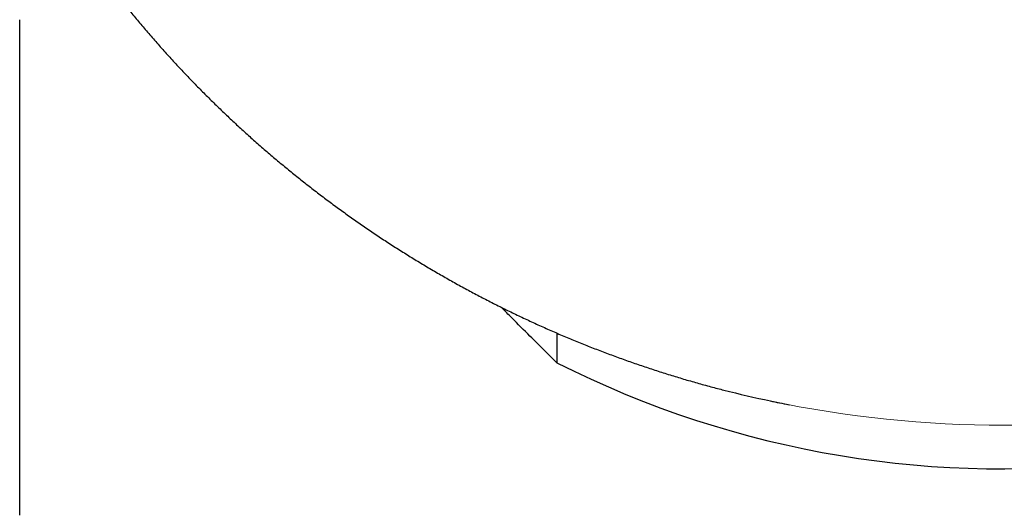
# Model space of a CAD drawing. Header units: millimetres. Extents: x 8 to 611, y 12 to 550.
# Tile 29 of 59: x 306 to 320, y 108 to 115. Entities that reach past the tile are written whole.
import ezdxf

# ---------------------------------------------------------------- set-up
doc = ezdxf.new("R2010")
doc.units = ezdxf.units.MM

msp = doc.modelspace()

# ---------------------------------------------------------------- linework, layer by layer
at = {"color": 7, "linetype": 'Continuous', "lineweight": 30}
msp.add_line((313.867, 110.745), (313.867, 110.34), dxfattribs=at)
at = {"color": 7, "linetype": 'Continuous', "lineweight": 30, "flags": 128}
msp.add_lwpolyline([(306.5, 108.249), (306.5, 108.409), (306.5, 108.57), (306.5, 108.733), (306.5, 108.898), (306.5, 109.064), (306.5, 109.232), (306.5, 109.401), (306.5, 109.572), (306.5, 109.744), (306.5, 109.918), (306.5, 110.093), (306.5, 110.27), (306.5, 110.448), (306.5, 110.627), (306.5, 110.808), (306.5, 110.99), (306.5, 111.173), (306.5, 111.357), (306.5, 111.543), (306.5, 111.729), (306.5, 111.917), (306.5, 112.106), (306.5, 112.295), (306.5, 112.486), (306.5, 112.678), (306.5, 112.87), (306.5, 113.064), (306.5, 113.258), (306.5, 113.453), (306.5, 113.649), (306.5, 113.846), (306.5, 114.043), (306.5, 114.241), (306.5, 114.44), (306.5, 114.639), (306.5, 114.839), (306.5, 115.039)], dxfattribs=at)
at = {"color": 7, "linetype": 'Continuous', "lineweight": 30}
for centre, radius, start, end in [((319.962, 122.388), 13.502, 243.1613, 312.1046), ((319.934, 124.725), 15.236, 255.6386, 258.0991)]:
    msp.add_arc(centre, radius, start, end, dxfattribs=at)
at = {"color": 252, "linetype": 'Continuous', "lineweight": 0}
msp.add_arc((320, 125.091), 15.609, 258.138, 281.8071, dxfattribs=at)
at = {"color": 7, "linetype": 'Continuous', "lineweight": 30}
for points, knots in [([(306.5, 117.364), (306.508, 117.35), (306.548, 117.279), (306.621, 117.153), (306.719, 116.988), (306.819, 116.824), (306.921, 116.661), (307.025, 116.5), (307.131, 116.339), (307.24, 116.18), (307.35, 116.023), (307.462, 115.866), (307.576, 115.711), (307.692, 115.558), (307.81, 115.406), (307.93, 115.255), (308.052, 115.106), (308.175, 114.958), (308.301, 114.812), (308.428, 114.667), (308.557, 114.524), (308.688, 114.382), (308.821, 114.242), (308.955, 114.104), (309.092, 113.968), (309.229, 113.833), (309.369, 113.699), (309.51, 113.568), (309.653, 113.438), (309.798, 113.31), (309.944, 113.184), (310.092, 113.06), (310.241, 112.937), (310.392, 112.817), (310.544, 112.698), (310.698, 112.581), (310.853, 112.466), (311.01, 112.353), (311.168, 112.242), (311.328, 112.132), (311.489, 112.025), (311.651, 111.92), (311.815, 111.817), (311.979, 111.716), (312.146, 111.617), (312.313, 111.52), (312.482, 111.425), (312.651, 111.332), (312.822, 111.241), (312.995, 111.153), (313.168, 111.066), (313.342, 110.982), (313.518, 110.9), (313.694, 110.82), (313.871, 110.742), (314.05, 110.667), (314.229, 110.594), (314.409, 110.523), (314.591, 110.454), (314.773, 110.387), (314.956, 110.323), (315.139, 110.261), (315.324, 110.202), (315.509, 110.144), (315.695, 110.089), (315.882, 110.037), (316.035, 109.995), (316.126, 109.972), (316.155, 109.965)], [0, 0, 0, 0, 0.004116, 0.019477, 0.034843, 0.050212, 0.065586, 0.080963, 0.096344, 0.111729, 0.127117, 0.142509, 0.157904, 0.173302, 0.188704, 0.204109, 0.219517, 0.234928, 0.250342, 0.265759, 0.281178, 0.296601, 0.312026, 0.327454, 0.342885, 0.358318, 0.373754, 0.389192, 0.404633, 0.420076, 0.435521, 0.450969, 0.466419, 0.481872, 0.497327, 0.512784, 0.528243, 0.543704, 0.559167, 0.574633, 0.5901, 0.60557, 0.621042, 0.636515, 0.651991, 0.667469, 0.682948, 0.69843, 0.713913, 0.729398, 0.744886, 0.760375, 0.775866, 0.791359, 0.806853, 0.82235, 0.837848, 0.853348, 0.86885, 0.884354, 0.89986, 0.915367, 0.930876, 0.946387, 0.9619, 0.977415, 0.992932, 1, 1, 1, 1]), ([(313.867, 110.34), (313.805, 110.4), (313.682, 110.52), (313.476, 110.724), (313.284, 110.916), (313.154, 111.049), (313.107, 111.097)], [0, 0, 0, 0, 0.244399, 0.488798, 0.815102, 1, 1, 1, 1]), ([(316.792, 109.816), (316.834, 109.807), (316.919, 109.789), (317.004, 109.773), (317.048, 109.764)], [0, 0, 0, 0, 0.489859, 1, 1, 1, 1])]:
    msp.add_open_spline(points, degree=3, knots=knots, dxfattribs=at)

doc.saveas('drawing.dxf')
